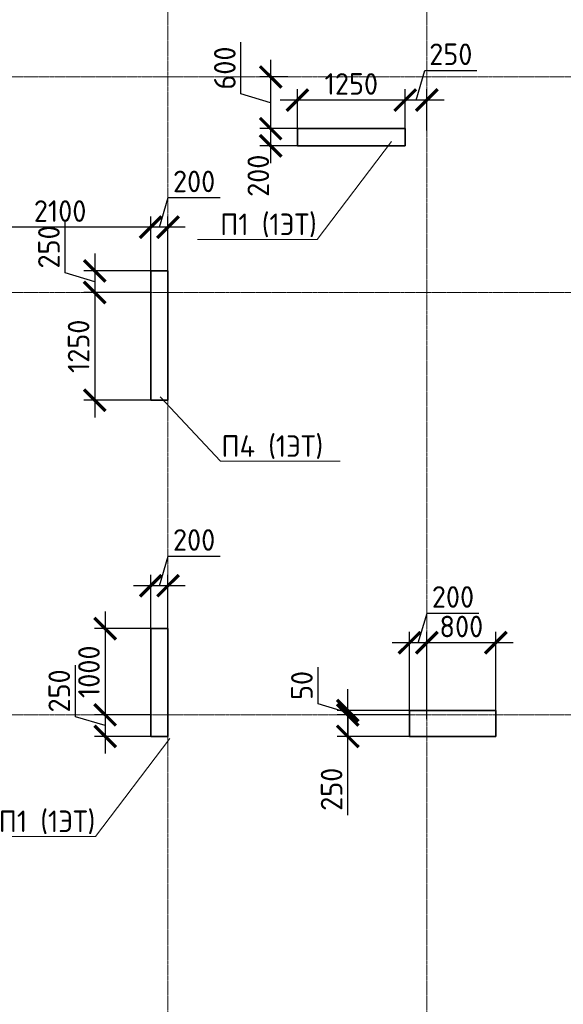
# Model space of a CAD drawing. Header units: millimetres. Extents: x 369815 to 1481759, y -423071 to -27917.
# Tile 143 of 256: x 474638 to 480937, y -125312 to -113891. Entities that reach past the tile are written whole.
import ezdxf
from ezdxf import colors
from ezdxf.entities.mleader import LeaderData, LeaderLine
from ezdxf.math import Vec2, Vec3

# ---------------------------------------------------------------- set-up
doc = ezdxf.new("R2010")
doc.units = ezdxf.units.MM
doc.linetypes.add('______5', pattern=[1100, 800, -100, 100, -100])
doc.linetypes.add('осевая', pattern=[50.8, 31.75, -6.35, 6.35, -6.35])
for name, color, linetype, lineweight in [('Выноски', 20, 'Continuous', 20), ('Оси', 40, '______5', 18), ('подоснова', 151, 'Continuous', 5), ('РАЗМЕРЫ', 1, 'Continuous', 9)]:
    doc.layers.add(name, color=color, linetype=linetype, lineweight=lineweight)
doc.layers.add('Колонна_ бетон', color=7, linetype='Continuous', lineweight=50, true_color=0xb4b496)
doc.styles.add('GOST-2.304_Type-B', font='GOST_Common.ttf')
doc.styles.add('ГОСТ', font='GOST_Common.ttf')
doc.dimstyles.new('СПДС', dxfattribs={"dimscale": 100, "dimtxt": 2.5, "dimasz": 2.5, "dimexe": 1.25, "dimexo": 0, "dimtad": 1, "dimdec": 0, "dimtxsty": 'GOST-2.304_Type-B', "dimblk": 'ARCHTICK', "dimcen": 2.5, "dimdle": 2, "dimadec": 0, "dimazin": 2, "dimtfac": 0.75, "dimtdec": 0, "dimtmove": 1, "dimatfit": 3, "dimfxl": 1, "dimtolj": 1, "dimarcsym": 1})

# ---------------------------------------------------------------- blocks, each defined once
blk = doc.blocks.new('оси2')
at = {"layer": 'Оси', "color": 16, "linetype": 'осевая', "lineweight": 0, "ltscale": 0.5, "transparency": 33554687}
for p, q in [((1017445.5, 5465.4), (1017445.5, -20739.3)), ((1020445.5, 5465.4), (1020445.5, -20739.3)), ((979200, -7292.9), (1032582.1, -7292.9)), ((979200, -9792.9), (1032582.1, -9792.9)), ((979200, -14692.9), (1032582.1, -14692.9))]:
    blk.add_line(p, q, dxfattribs=at)
blk = doc.blocks.new('_ArchTick')
at = {"color": 0, "linetype": 'ByBlock', "const_width": 0.15}
blk.add_lwpolyline([(-0.5, -0.5), (0.5, 0.5)], dxfattribs=at)
blk = doc.blocks.new('*D147')
at = {"layer": 'DEFPOINTS', "color": 0, "transparency": 16777216}
for p in [(476156, -116298), (476156, -117105, -360), (476356, -117105)]:
    blk.add_point(p, dxfattribs=at)
at = {"layer": 'РАЗМЕРЫ', "color": 0, "lineweight": -2, "transparency": 16777216}
for p, q in [((476256, -116298), (476359, -115955)), ((476359, -115955), (476959, -115955)), ((476156, -117105), (476156, -116173)), ((476356, -117105), (476356, -116173)), ((476556, -116298), (475956, -116298))]:
    blk.add_line(p, q, dxfattribs=at)
at = {"layer": 'РАЗМЕРЫ', "color": 0, "lineweight": -2, "transparency": 16777216, "xscale": 250, "yscale": 250, "zscale": 250, "rotation": 180}
blk.add_blockref('_ArchTick', (476156, -116298), dxfattribs=at)
at = {"layer": 'РАЗМЕРЫ', "color": 0, "lineweight": -2, "transparency": 16777216, "xscale": 250, "yscale": 250, "zscale": 250}
blk.add_blockref('_ArchTick', (476356, -116298), dxfattribs=at)
at = {"layer": 'РАЗМЕРЫ', "color": 0, "transparency": 16777216, "insert": (476659, -115767), "char_height": 250, "attachment_point": 5, "style": 'GOST-2.304_Type-B'}
blk.add_mtext('\\A1;200', dxfattribs=at)
blk = doc.blocks.new('*D148')
at = {"layer": 'DEFPOINTS', "color": 0, "transparency": 16777216}
for p in [(474056, -116298), (476156, -116795), (474056, -116949)]:
    blk.add_point(p, dxfattribs=at)
at = {"layer": 'РАЗМЕРЫ', "color": 0, "lineweight": -2, "transparency": 16777216}
for p, q in [((474056, -116949), (474056, -116173)), ((476156, -116795), (476156, -116173)), ((476356, -116298), (473856, -116298))]:
    blk.add_line(p, q, dxfattribs=at)
at = {"layer": 'РАЗМЕРЫ', "color": 0, "lineweight": -2, "transparency": 16777216, "xscale": 250, "yscale": 250, "zscale": 250, "rotation": 180}
blk.add_blockref('_ArchTick', (474056, -116298), dxfattribs=at)
at = {"layer": 'РАЗМЕРЫ', "color": 0, "lineweight": -2, "transparency": 16777216, "xscale": 250, "yscale": 250, "zscale": 250}
blk.add_blockref('_ArchTick', (476156, -116298), dxfattribs=at)
at = {"layer": 'РАЗМЕРЫ', "color": 0, "transparency": 16777216, "insert": (475106, -116111), "char_height": 250, "attachment_point": 5, "style": 'GOST-2.304_Type-B'}
blk.add_mtext('\\A1;2100', dxfattribs=at)
blk = doc.blocks.new('*D149')
at = {"layer": 'DEFPOINTS', "color": 0, "transparency": 16777216}
for p in [(476256, -116805, -200), (475507, -117055), (476156, -117055, -560)]:
    blk.add_point(p, dxfattribs=at)
at = {"layer": 'РАЗМЕРЫ', "color": 0, "lineweight": -2, "transparency": 16777216}
for p, q in [((475163, -116827), (475163, -116227)), ((475507, -116605), (475507, -117255)), ((475507, -116930), (475163, -116827)), ((476256, -116805), (475382, -116805)), ((476156, -117055), (475382, -117055))]:
    blk.add_line(p, q, dxfattribs=at)
at = {"layer": 'РАЗМЕРЫ', "color": 0, "lineweight": -2, "transparency": 16777216, "xscale": 250, "yscale": 250, "zscale": 250}
for p, rotation in [((475507, -116805), 90), ((475507, -117055), 270)]:
    blk.add_blockref('_ArchTick', p, dxfattribs=dict(at, rotation=rotation))
at = {"layer": 'РАЗМЕРЫ', "color": 0, "transparency": 16777216, "insert": (474976, -116527), "char_height": 250, "attachment_point": 5, "rotation": 90, "style": 'GOST-2.304_Type-B'}
blk.add_mtext('\\A1;250', dxfattribs=at)
blk = doc.blocks.new('*D150')
at = {"layer": 'DEFPOINTS', "color": 0, "transparency": 16777216}
for p in [(476156, -117055, -560), (475507, -118305), (476156, -118305, -200)]:
    blk.add_point(p, dxfattribs=at)
at = {"layer": 'РАЗМЕРЫ', "color": 0, "lineweight": -2, "transparency": 16777216}
for p, q in [((475507, -116855), (475507, -118505)), ((476156, -117055), (475382, -117055)), ((476156, -118305), (475382, -118305))]:
    blk.add_line(p, q, dxfattribs=at)
at = {"layer": 'РАЗМЕРЫ', "color": 0, "lineweight": -2, "transparency": 16777216, "xscale": 250, "yscale": 250, "zscale": 250}
for p, rotation in [((475507, -117055), 90), ((475507, -118305), 270)]:
    blk.add_blockref('_ArchTick', p, dxfattribs=dict(at, rotation=rotation))
at = {"layer": 'РАЗМЕРЫ', "color": 0, "transparency": 16777216, "insert": (475320, -117680), "char_height": 250, "attachment_point": 5, "rotation": 90, "style": 'GOST-2.304_Type-B'}
blk.add_mtext('\\A1;1250', dxfattribs=at)
blk = doc.blocks.new('*D167')
at = {"layer": 'DEFPOINTS', "color": 0, "transparency": 16777216}
for p in [(476156, -120457), (476156, -121005, -360), (476356, -121005, -360)]:
    blk.add_point(p, dxfattribs=at)
at = {"layer": 'РАЗМЕРЫ', "color": 0, "lineweight": -2, "transparency": 16777216}
for p, q in [((476256, -120457), (476359, -120113)), ((476359, -120113), (476959, -120113)), ((476156, -121005), (476156, -120332)), ((476356, -121005), (476356, -120332)), ((476556, -120457), (475956, -120457))]:
    blk.add_line(p, q, dxfattribs=at)
at = {"layer": 'РАЗМЕРЫ', "color": 0, "lineweight": -2, "transparency": 16777216, "xscale": 250, "yscale": 250, "zscale": 250, "rotation": 180}
blk.add_blockref('_ArchTick', (476156, -120457), dxfattribs=at)
at = {"layer": 'РАЗМЕРЫ', "color": 0, "lineweight": -2, "transparency": 16777216, "xscale": 250, "yscale": 250, "zscale": 250}
blk.add_blockref('_ArchTick', (476356, -120457), dxfattribs=at)
at = {"layer": 'РАЗМЕРЫ', "color": 0, "transparency": 16777216, "insert": (476659, -119926), "char_height": 250, "attachment_point": 5, "style": 'GOST-2.304_Type-B'}
blk.add_mtext('\\A1;200', dxfattribs=at)
blk = doc.blocks.new('*D168')
at = {"layer": 'DEFPOINTS', "color": 0, "transparency": 16777216}
for p in [(476156, -120955, -200), (475628, -121955), (476156, -121955, -560)]:
    blk.add_point(p, dxfattribs=at)
at = {"layer": 'РАЗМЕРЫ', "color": 0, "lineweight": -2, "transparency": 16777216}
for p, q in [((475628, -120755), (475628, -122155)), ((476156, -120955), (475503, -120955)), ((476156, -121955), (475503, -121955))]:
    blk.add_line(p, q, dxfattribs=at)
at = {"layer": 'РАЗМЕРЫ', "color": 0, "lineweight": -2, "transparency": 16777216, "xscale": 250, "yscale": 250, "zscale": 250}
for p, rotation in [((475628, -120955), 90), ((475628, -121955), 270)]:
    blk.add_blockref('_ArchTick', p, dxfattribs=dict(at, rotation=rotation))
at = {"layer": 'РАЗМЕРЫ', "color": 0, "transparency": 16777216, "insert": (475440, -121455), "char_height": 250, "attachment_point": 5, "rotation": 90, "style": 'GOST-2.304_Type-B'}
blk.add_mtext('\\A1;1000', dxfattribs=at)
blk = doc.blocks.new('*D169')
at = {"layer": 'DEFPOINTS', "color": 0, "transparency": 16777216}
for p in [(476153, -121955), (475628, -122205), (476156, -122205, -200)]:
    blk.add_point(p, dxfattribs=at)
at = {"layer": 'РАЗМЕРЫ', "color": 0, "lineweight": -2, "transparency": 16777216}
for p, q in [((475284, -121977), (475284, -121377)), ((475628, -121755), (475628, -122405)), ((475628, -122080), (475284, -121977)), ((476153, -121955), (475503, -121955)), ((476156, -122205), (475503, -122205))]:
    blk.add_line(p, q, dxfattribs=at)
at = {"layer": 'РАЗМЕРЫ', "color": 0, "lineweight": -2, "transparency": 16777216, "xscale": 250, "yscale": 250, "zscale": 250}
for p, rotation in [((475628, -121955), 90), ((475628, -122205), 270)]:
    blk.add_blockref('_ArchTick', p, dxfattribs=dict(at, rotation=rotation))
at = {"layer": 'РАЗМЕРЫ', "color": 0, "transparency": 16777216, "insert": (475096, -121677), "char_height": 250, "attachment_point": 5, "rotation": 90, "style": 'GOST-2.304_Type-B'}
blk.add_mtext('\\A1;250', dxfattribs=at)
blk = doc.blocks.new('*D173')
at = {"layer": 'DEFPOINTS', "color": 0, "transparency": 16777216}
for p in [(479356, -121118), (479356, -122005), (480156, -122005)]:
    blk.add_point(p, dxfattribs=at)
at = {"layer": 'РАЗМЕРЫ', "color": 0, "lineweight": -2, "transparency": 16777216}
for p, q in [((479356, -122005), (479356, -120993)), ((480156, -122005), (480156, -120993)), ((480356, -121118), (479156, -121118))]:
    blk.add_line(p, q, dxfattribs=at)
at = {"layer": 'РАЗМЕРЫ', "color": 0, "lineweight": -2, "transparency": 16777216, "xscale": 250, "yscale": 250, "zscale": 250, "rotation": 180}
blk.add_blockref('_ArchTick', (479356, -121118), dxfattribs=at)
at = {"layer": 'РАЗМЕРЫ', "color": 0, "lineweight": -2, "transparency": 16777216, "xscale": 250, "yscale": 250, "zscale": 250}
blk.add_blockref('_ArchTick', (480156, -121118), dxfattribs=at)
at = {"layer": 'РАЗМЕРЫ', "color": 0, "transparency": 16777216, "insert": (479756, -120930), "char_height": 250, "attachment_point": 5, "style": 'GOST-2.304_Type-B'}
blk.add_mtext('\\A1;800', dxfattribs=at)
blk = doc.blocks.new('*D174')
at = {"layer": 'DEFPOINTS', "color": 0, "transparency": 16777216}
for p in [(479156, -121118), (479156, -122005), (479356, -122005)]:
    blk.add_point(p, dxfattribs=at)
at = {"layer": 'РАЗМЕРЫ', "color": 0, "lineweight": -2, "transparency": 16777216}
for p, q in [((479256, -121118), (479359, -120774)), ((479359, -120774), (479959, -120774)), ((479156, -122005), (479156, -120993)), ((479356, -122005), (479356, -120993)), ((479556, -121118), (478956, -121118))]:
    blk.add_line(p, q, dxfattribs=at)
at = {"layer": 'РАЗМЕРЫ', "color": 0, "lineweight": -2, "transparency": 16777216, "xscale": 250, "yscale": 250, "zscale": 250, "rotation": 180}
blk.add_blockref('_ArchTick', (479156, -121118), dxfattribs=at)
at = {"layer": 'РАЗМЕРЫ', "color": 0, "lineweight": -2, "transparency": 16777216, "xscale": 250, "yscale": 250, "zscale": 250}
blk.add_blockref('_ArchTick', (479356, -121118), dxfattribs=at)
at = {"layer": 'РАЗМЕРЫ', "color": 0, "transparency": 16777216, "insert": (479659, -120587), "char_height": 250, "attachment_point": 5, "style": 'GOST-2.304_Type-B'}
blk.add_mtext('\\A1;200', dxfattribs=at)
blk = doc.blocks.new('*D175')
at = {"layer": 'DEFPOINTS', "color": 0, "transparency": 16777216}
for p in [(478440, -121955), (479156, -121955, 0), (479163, -122205, 160)]:
    blk.add_point(p, dxfattribs=at)
at = {"layer": 'РАЗМЕРЫ', "color": 0, "lineweight": -2, "transparency": 16777216}
for p, q in [((478440, -122405), (478440, -121755)), ((479156, -121955), (478315, -121955)), ((479163, -122205), (478315, -122205)), ((478440, -123118), (478440, -122205))]:
    blk.add_line(p, q, dxfattribs=at)
at = {"layer": 'РАЗМЕРЫ', "color": 0, "lineweight": -2, "transparency": 16777216, "xscale": 250, "yscale": 250, "zscale": 250}
for p, rotation in [((478440, -121955), 90), ((478440, -122205), 270)]:
    blk.add_blockref('_ArchTick', p, dxfattribs=dict(at, rotation=rotation))
at = {"layer": 'РАЗМЕРЫ', "color": 0, "transparency": 16777216, "insert": (478252, -122818), "char_height": 250, "attachment_point": 5, "rotation": 90, "style": 'GOST-2.304_Type-B'}
blk.add_mtext('\\A1;250', dxfattribs=at)
blk = doc.blocks.new('*D230')
at = {"layer": 'DEFPOINTS', "color": 0, "transparency": 16777216}
for p in [(479106, -114823), (479106, -115205), (479356, -115177)]:
    blk.add_point(p, dxfattribs=at)
at = {"layer": 'РАЗМЕРЫ', "color": 0, "lineweight": -2, "transparency": 16777216}
for p, q in [((479231, -114823), (479334, -114480)), ((479334, -114480), (479934, -114480)), ((479106, -115205), (479106, -114698)), ((479356, -115177), (479356, -114698)), ((479556, -114823), (478906, -114823))]:
    blk.add_line(p, q, dxfattribs=at)
at = {"layer": 'РАЗМЕРЫ', "color": 0, "lineweight": -2, "transparency": 16777216, "xscale": 250, "yscale": 250, "zscale": 250, "rotation": 180}
blk.add_blockref('_ArchTick', (479106, -114823), dxfattribs=at)
at = {"layer": 'РАЗМЕРЫ', "color": 0, "lineweight": -2, "transparency": 16777216, "xscale": 250, "yscale": 250, "zscale": 250}
blk.add_blockref('_ArchTick', (479356, -114823), dxfattribs=at)
at = {"layer": 'РАЗМЕРЫ', "color": 0, "transparency": 16777216, "insert": (479634, -114292), "char_height": 250, "attachment_point": 5, "style": 'GOST-2.304_Type-B'}
blk.add_mtext('\\A1;250', dxfattribs=at)
blk = doc.blocks.new('*D231')
at = {"layer": 'DEFPOINTS', "color": 0, "transparency": 16777216}
for p in [(477856, -114823), (477856, -115205), (479106, -115205)]:
    blk.add_point(p, dxfattribs=at)
at = {"layer": 'РАЗМЕРЫ', "color": 0, "lineweight": -2, "transparency": 16777216}
for p, q in [((477856, -115205), (477856, -114698)), ((479106, -115205), (479106, -114698)), ((479306, -114823), (477656, -114823))]:
    blk.add_line(p, q, dxfattribs=at)
at = {"layer": 'РАЗМЕРЫ', "color": 0, "lineweight": -2, "transparency": 16777216, "xscale": 250, "yscale": 250, "zscale": 250, "rotation": 180}
blk.add_blockref('_ArchTick', (477856, -114823), dxfattribs=at)
at = {"layer": 'РАЗМЕРЫ', "color": 0, "lineweight": -2, "transparency": 16777216, "xscale": 250, "yscale": 250, "zscale": 250}
blk.add_blockref('_ArchTick', (479106, -114823), dxfattribs=at)
at = {"layer": 'РАЗМЕРЫ', "color": 0, "transparency": 16777216, "insert": (478481, -114636), "char_height": 250, "attachment_point": 5, "style": 'GOST-2.304_Type-B'}
blk.add_mtext('\\A1;1250', dxfattribs=at)
blk = doc.blocks.new('*D232')
at = {"layer": 'DEFPOINTS', "color": 0, "transparency": 16777216}
for p in [(477747, -114555, -560), (477546, -115155), (477914, -115155, -200)]:
    blk.add_point(p, dxfattribs=at)
at = {"layer": 'РАЗМЕРЫ', "color": 0, "lineweight": -2, "transparency": 16777216}
for p, q in [((477202, -114752), (477202, -114152)), ((477546, -114355), (477546, -115355)), ((477747, -114555), (477421, -114555)), ((477546, -114855), (477202, -114752)), ((477914, -115155), (477421, -115155))]:
    blk.add_line(p, q, dxfattribs=at)
at = {"layer": 'РАЗМЕРЫ', "color": 0, "lineweight": -2, "transparency": 16777216, "xscale": 250, "yscale": 250, "zscale": 250}
for p, rotation in [((477546, -114555), 90), ((477546, -115155), 270)]:
    blk.add_blockref('_ArchTick', p, dxfattribs=dict(at, rotation=rotation))
at = {"layer": 'РАЗМЕРЫ', "color": 0, "transparency": 16777216, "insert": (477015, -114452), "char_height": 250, "attachment_point": 5, "rotation": 90, "style": 'GOST-2.304_Type-B'}
blk.add_mtext('\\A1;600', dxfattribs=at)
blk = doc.blocks.new('*D233')
at = {"layer": 'DEFPOINTS', "color": 0, "transparency": 16777216}
for p in [(477991, -115155, -200), (477546, -115355), (477991, -115355, -200)]:
    blk.add_point(p, dxfattribs=at)
at = {"layer": 'РАЗМЕРЫ', "color": 0, "lineweight": -2, "transparency": 16777216}
for p, q in [((477546, -114955), (477546, -115555)), ((477991, -115155), (477421, -115155)), ((477991, -115355), (477421, -115355))]:
    blk.add_line(p, q, dxfattribs=at)
at = {"layer": 'РАЗМЕРЫ', "color": 0, "lineweight": -2, "transparency": 16777216, "xscale": 250, "yscale": 250, "zscale": 250}
for p, rotation in [((477546, -115155), 90), ((477546, -115355), 270)]:
    blk.add_blockref('_ArchTick', p, dxfattribs=dict(at, rotation=rotation))
at = {"layer": 'РАЗМЕРЫ', "color": 0, "transparency": 16777216, "insert": (477403, -115701), "char_height": 250, "attachment_point": 5, "rotation": 90, "style": 'GOST-2.304_Type-B'}
blk.add_mtext('\\A1;200', dxfattribs=at)
blk = doc.blocks.new('*D254')
at = {"layer": 'DEFPOINTS', "color": 0, "transparency": 16777216}
for p in [(478440, -121905), (479156, -121905, 160), (479156, -121955)]:
    blk.add_point(p, dxfattribs=at)
at = {"layer": 'РАЗМЕРЫ', "color": 0, "lineweight": -2, "transparency": 16777216}
for p, q in [((478096, -121827), (478096, -121402)), ((478440, -121905), (478440, -121655)), ((478440, -121930), (478096, -121827)), ((479156, -121905), (478315, -121905)), ((479156, -121955), (478315, -121955)), ((478440, -121955), (478440, -121905)), ((478440, -121955), (478440, -122205))]:
    blk.add_line(p, q, dxfattribs=at)
at = {"layer": 'РАЗМЕРЫ', "color": 0, "lineweight": -2, "transparency": 16777216, "xscale": 250, "yscale": 250, "zscale": 250}
for p, rotation in [((478440, -121905), 270), ((478440, -121955), 90)]:
    blk.add_blockref('_ArchTick', p, dxfattribs=dict(at, rotation=rotation))
at = {"layer": 'РАЗМЕРЫ', "color": 0, "transparency": 16777216, "insert": (477908, -121614), "char_height": 250, "attachment_point": 5, "rotation": 90, "style": 'GOST-2.304_Type-B'}
blk.add_mtext('\\A1;50', dxfattribs=at)
blk = doc.blocks.new('_None')

msp = doc.modelspace()

# ---------------------------------------------------------------- linework, layer by layer
at = {"layer": 'Колонна_ бетон', "color": 180, "linetype": 'Continuous', "lineweight": 35, "transparency": 33554687}
for p, q in [((479105.5, -115154.7, 360), (477855.5, -115154.7, 360)), ((477855.5, -115154.7, 360), (477855.5, -115354.7, 360)), ((479105.5, -115354.7, 360), (479105.5, -115154.7, 360)), ((477855.5, -115354.7, 360), (479105.5, -115354.7, 360)), ((476155.9, -116804.7, 360), (476355.9, -116804.7, 360)), ((476155.9, -118304.7, 360), (476155.9, -116804.7, 360)), ((476355.9, -118304.7, 360), (476355.9, -116804.7, 360)), ((476355.9, -118304.7, 360), (476155.9, -118304.7, 360)), ((476155.9, -122204.7, 360), (476155.9, -120954.7, 360)), ((476155.9, -120954.7, 360), (476355.9, -120954.7, 360)), ((476355.9, -122204.7, 360), (476355.9, -120954.7, 360)), ((480155.9, -121904.7, 360), (479155.9, -121904.7, 360)), ((479155.9, -121904.7, 360), (479155.9, -122204.7, 360)), ((480155.9, -122204.7, 360), (480155.9, -121904.7, 360)), ((476155.9, -122204.7, 360), (476355.9, -122204.7, 360)), ((480155.9, -122204.7, 360), (479155.9, -122204.7, 360))]:
    msp.add_line(p, q, dxfattribs=at)

# ---------------------------------------------------------------- block references
at = {"layer": 'РАЗМЕРЫ'}
msp.add_blockref('оси2', (-541089.5, -107261.8), dxfattribs=at)

# ---------------------------------------------------------------- texts
at = {"layer": 'Выноски'}
note = msp.add_mtext_static_columns([''] * 2, width=18679.731, gutter_width=20.2, height=0, dxfattribs=dict(at, insert=(393294.8, -99507.3), char_height=250, attachment_point=1, style='ГОСТ'))
for column, words in zip([note] + note.columns.linked_columns, ['\\pi1500;{\\H2x;Общие указания:}\\P1.^IРабочая документация разработана в соответствии с заданием на проектирование, требованиями {\\H3x; }действующих технических регламентов, стандартов, сводов правил и других документов, содержащих установленные {\\H1.16667x; }требования.{\\H1.77778x; }\\P2.^IРабочая документация выполнена в соответствии со следующими нормативными и техническими {\\H1.57407x; }документами:{\\H1.64198x; }\\P-^IСП 20.13330.2016 "Нагрузки и воздействия";{\\H1.61934x; }\\P-^IСП 63.13330.2018 "Бетонные и железобетонные конструкции. Основные положения";{\\H1.62689x; }\\P-^IСП 70.13330.2012 "Несущие и ограждающие конструкции".{\\H1.62437x; }\\P4.^IЗа относительную отметку 0,000 принята отметка чистого пола первого этажа, соответствующая {\\H1.62521x; }абсолютной отметке 648,00 в Балтийской системе высот.{\\H1.62493x; }\\P{\\fISOCPEUR|b0|i0|c204|p34;5.^IПеречень видов работ, для которых необходимо составлять акты освидетельствования скрытых \\H1.62502x; \\H0.61538x;работ:\\H1.62499x; \\H0.61539x;\\P-^Iсоответствие арматуры (длина, диаметры, распределение по площади элементов, количество и т.д.), \\H1.725x; \\H0.57971x;закладных деталей рабочим чертежам;\\H1.67917x; \\H0.59553x;\\P-^Iустройство и армирование монолитных стен;\\H1.60694x; \\H0.6223x;\\P-^Iосвидетельствование опалубки перед бетонированием;\\H1.63102x; \\H0.61311x;\\P-^Iотбор контрольных проб бетона;\\H1.62299x; \\H0.61615x;\\P-^Iсоответствие законченных железобетонных конструкций проекту с отображением качества работ;\\H1.62567x; \\H0.61513x;\\P-^Iустройство монолитных конструкций, выполняемых в зимнее время;\\H1.62478x; \\H0.61547x;\\P\\fISOCPEUR|b0|i0|c0|p34;6.^I\\fISOCPEUR|b0|i0|c204|p34;Запрещается выполнение последующих работ при отсутствии актов освидетельствования \\H1.62507x; \\H0.61536x;предшествующих скрытых работ во всех случаях.\\H1.62498x; \\H0.61539x;\\P\\fISOCPEUR|b0|i0|c0|p34;7.^I\\fISOCPEUR|b0|i0|c204|p34;Арматура класса А240 и А500С по ГОСТ 34028-2016, материал монолитных конструкций - бетон \\H1.62501x; \\H0.61538x;тяжелый класса В25 по ГОСТ 26633-2015.\\H1.625x; \\H0.61539x;\\P\\fISOCPEUR|b0|i0|c0|p34;8.^I\\fISOCPEUR|b0|i0|c204|p34;Работы по бетонированию монолитных конструкций вести в соответствии со СП 70.13330.2012 \\H1.625x; \\H0.61538x;"Несущие и ограждающие конструкции".\\H1.625x; \\H0.61538x;\\P\\fISOCPEUR|b0|i0|c0|p34;9.^I\\fISOCPEUR|b0|i0|c204|p34;Все строительно-монтажные работы необходимо выполнять в соответствии со СНиП 12-03-2001 \\H1.625x; \\H0.61538x;"Безопасность труда в строительстве. Часть 1. Общие требования.", Безопасность труда в строительстве. Часть \\H1.625x; \\H0.61538x;2. Строительное производство". Строительство здания должно производиться в соответствии с проектом \\H1.625x; \\H0.61538x;производства работ (ППР).\\H1.725x; \\H0.57971x;\\P\\fISOCPEUR|b0|i0|c0|p34;10.^I\\fISOCPEUR|b0|i0|c204|p34;При отсутствии ППР производство строительно-монтажных работ запрещается.\\H1.67917x; \\H0.59553x;\\P\\fISOCPEUR|b0|i0|c0|p34;11.^I\\fISOCPEUR|b0|i0|c204|p34;Бетон следует укладывать в бетонные конструкции горизонтальными слоями одинаковой толщины без \\H1.60694x; \\H0.6223x;разрывов, с последовательным направлением укладки в одну сторону во всех слоях.\\H1.63102x; \\H0.61311x;\\P\\fISOCPEUR|b0|i0|c0|p34;12.^I\\fISOCPEUR|b0|i0|c204|p34;В начальный период твердения бетон необходимо защищать от попадания атмосферных осадков или \\H1.62299x; \\H0.61615x;потерь влаги.\\H1.62567x; \\H0.61513x;\\P\\fISOCPEUR|b0|i0|c0|p34;13.^I\\fISOCPEUR|b0|i0|c204|p34;Уход за свежеуложенным бетоном начинать сразу после укладки бетонной смеси и осуществлять до \\H1.62478x; \\H0.61547x;достижения прочности бетона не менее 70% от проектной.\\H1.62507x; \\H0.61536x;\\P\\fISOCPEUR|b0|i0|c0|p34;14.^I\\fISOCPEUR|b0|i0|c204|p34;Проект рассчитан на производство работ в период положительных температур. В случае выполнения \\H1.62498x; \\H0.61539x;работ при отрицательных температурах необходимо выполнять требования СНиП часть 3 по производству работ \\H1.62501x; \\H0.61538x;и ППР.\\H1.625x; \\H0.61539x;\\P\\fISOCPEUR|b0|i0|c0|p34;15.^I\\fISOCPEUR|b0|i0|c204|p34;При минимальной температуре воздуха до минус 15°С допускается:\\H1.625x; \\H0.61538x;\\P-^Iвыдерживание бетона в конструкции методом термоса, при предварительном разогреве бетонной \\H1.625x; \\H0.61538x;смеси, \\H1.625x; \\H0.61538x;\\P-^Iфорсированный электроразогрев бетона в конструкции с повторным уплотнением.\\H1.625x; \\H0.61538x;\\PПри минимальной температуре воздуха до минус 25°С допускается:\\H1.625x; \\H0.61538x;\\P-^Iобогрев бетона в греющей опалубке с помощью низкотемпературных электронагревателей,\\H1.625x; \\H0.61538x;\\P-^Iэлектродный сквозной прогреб бетона,\\H1.625x; \\H0.61538x;\\P-^Iэлектрообогрев с помощью греющего провода.\\H1.625x; \\H0.61538x;\\P}16.^IЗаполнителем для бетона служит щебень твердых пород, наибольшая фракция щебня не должна превышать {\\H1.625x; }40мм.{\\H1.625x; }\\P17.^IВ процессе бетонирования обеспечить соблюдение защитных слоев и мест положения рабочей арматуры {\\H1.625x; }согласно проекту. Величина защитного слоя продольной рабочей арматуры у боковых граней стен монолитных {\\H1.625x; }участков должны быть не менее 20мм и не менее диаметра продольной рабочей арматуры конструкции, величина {\\H1.625x; }защитного слоя поперечной арматуры - не менее 10мм. {\\H1.625x; }\\P\\pi0;             18.Крестовые соединения стержней продольной и поперечной арматуры, соединение стержней продольной {\\H1.625x; }арматуры по длине выполнить вязкой отожженой проволокой диаметром 2,0-3,0мм.{\\H1.625x; }\\P\\pi1500;{\\H1.625x; }', '']):
    column.text = words

# ---------------------------------------------------------------- dimensions: what is measured, and where the dimension line sits
at = {"layer": 'РАЗМЕРЫ', "color": 146, "true_color": 0x006272}
for base, p1, p2, picture, middle in [((477546.1, -115154.7, 560), (477746.8, -114554.7), (477914, -115154.7, 360), '*D232', (477014.8, -114689.1, 560)), ((475507.1, -117054.7, 560), (476255.9, -116804.7, 360), (476156, -117054.7), '*D149', (474975.8, -116764.1, 560)), ((475507.1, -118304.7, 560), (476156, -117054.7), (476156, -118304.7, 360), '*D150', (475319.6, -117679.7, 560)), ((475627.6, -121954.7, 560), (476156, -120954.7, 360), (476156, -121954.7), '*D168', (475440.1, -121454.7, 560)), ((475627.6, -122204.7, 560), (476152.6, -121954.7, 560), (476155.9, -122204.7, 360), '*D169', (475096.3, -121914.1, 560)), ((478439.6, -121904.7, 200), (479156, -121954.7, 200), (479155.9, -121904.7, 360), '*D254', (477908.3, -121764.1, 200))]:
    dim = msp.add_linear_dim(base=base, p1=p1, p2=p2, angle=90, dimstyle='СПДС', override={"dimtofl": 0}, dxfattribs=at)
    dim.commit()
    dim.dimension.update_dxf_attribs({"geometry": picture, "text_midpoint": middle})
for base, p1, p2, picture, middle in [((479105.7, -114823.4, 560), (479355.9, -115176.9, 560), (479105.7, -115204.7, 560), '*D230', (479396.4, -114292.1, 560)), ((477855.7, -114823.4, 560), (479105.7, -115204.7, 560), (477855.7, -115204.7, 560), '*D231', (478480.7, -114635.9, 560)), ((476156, -116298.4, 560), (476355.9, -117104.7, 560), (476156, -117104.7, 200), '*D147', (476421.6, -115767.1, 560)), ((474055.9, -116298.4, 560), (476156, -116794.9, 560), (474055.9, -116949.4, 560), '*D148', (475105.9, -116110.9, 560)), ((476156, -120456.9, 560), (476355.9, -121004.7, 200), (476156, -121004.7, 200), '*D167', (476421.6, -119925.6, 560)), ((479156, -121117.9, 200), (479355.9, -122004.7, 200), (479156, -122004.7, 200), '*D174', (479421.6, -120586.6, 200)), ((479355.9, -121117.9, 200), (480156, -122004.7, 200), (479355.9, -122004.7, 200), '*D173', (479755.9, -120930.4, 200))]:
    dim = msp.add_linear_dim(base=base, p1=p1, p2=p2, dimstyle='СПДС', override={"dimtofl": 0}, dxfattribs=at)
    dim.commit()
    dim.dimension.update_dxf_attribs({"geometry": picture, "text_midpoint": middle})
for base, p1, p2, picture, middle in [((477546.1, -115354.7, 560), (477990.6, -115154.7, 360), (477990.6, -115354.7, 360), '*D233', (477590.6, -115700.9, 560)), ((478439.6, -121954.7, 200), (479162.6, -122204.7, 360), (479156, -121954.7, 200), '*D175', (478437.1, -122818.3, 200))]:
    dim = msp.add_linear_dim(base=base, p1=p1, p2=p2, angle=90, dimstyle='СПДС', override={"dimtofl": 0}, dxfattribs=at)
    dim.commit()
    dim.dimension.update_dxf_attribs({"geometry": picture, "text_midpoint": middle, "dimtype": 160})

# ---------------------------------------------------------------- leaders
at = {"layer": 'подоснова', "color": 4, "ltscale": 0.3}
ml = msp.add_multileader_mtext('Standard', dxfattribs=at)
ml.set_content('П1 (1ЭТ)', color=4, style='GOST-2.304_Type-B')
ml.set_leader_properties(color=256, linetype='ByLayer', lineweight=15)
ml.set_arrow_properties(name='NONE')
ml.build(insert=Vec2(0, 0))
ml.multileader.update_dxf_attribs({"text_left_attachment_type": 6, "text_right_attachment_type": 6, "dogleg_length": 0.1, "arrow_head_size": 18})
ctx = ml.context
ctx.base_point, ctx.char_height, ctx.arrow_head_size, ctx.landing_gap_size, ctx.plane_origin = Vec3(476571.2, -113692.1, 7617.4), 250, 18, 20, Vec3(468716.3, -112424.2, 7617.4)
ctx.left_attachment, ctx.right_attachment, ctx.text_align_type = 6, 6, 1
notes = []
notes.append((ctx, [(1, (1, 1, 0), (477696.9, -113692.1, 7617.4), (-1, 0), 0.1, [(0, [(478559.2, -112556.4, 7617.4)], 0, [])])]))
ctx.mtext.insert, ctx.mtext.alignment, ctx.mtext.flow_direction = Vec3(477134, -113392.1, 7617.4), 2, 5
ml = msp.add_multileader_mtext('Standard', dxfattribs=at)
ml.set_content('П1 (1ЭТ)', color=4, style='GOST-2.304_Type-B')
ml.set_leader_properties(color=256, linetype='ByLayer', lineweight=15)
ml.set_arrow_properties(name='NONE')
ml.build(insert=Vec2(0, 0))
ml.multileader.update_dxf_attribs({"text_left_attachment_type": 6, "text_right_attachment_type": 6, "dogleg_length": 0.1, "arrow_head_size": 18})
ctx = ml.context
ctx.base_point, ctx.char_height, ctx.arrow_head_size, ctx.landing_gap_size, ctx.plane_origin = Vec3(476957.8, -116439.6, 7617.4), 250, 18, 20, Vec3(469102.8, -115171.7, 7617.4)
ctx.left_attachment, ctx.right_attachment, ctx.text_align_type = 6, 6, 1
notes.append((ctx, [(1, (1, 1, 0), (478083.5, -116439.6, 7617.4), (-1, 0), 0.1, [(0, [(478945.7, -115303.9, 7617.4)], 0, [])])]))
ctx.mtext.insert, ctx.mtext.alignment, ctx.mtext.flow_direction = Vec3(477520.6, -116139.6, 7617.4), 2, 5
at = {"layer": 'подоснова', "color": 5, "ltscale": 0.3}
ml = msp.add_multileader_mtext('Standard', dxfattribs=at)
ml.set_content('П4 (1ЭТ)', color=5, style='GOST-2.304_Type-B')
ml.set_leader_properties(color=256, linetype='ByLayer', lineweight=15)
ml.set_arrow_properties(name='NONE')
ml.build(insert=Vec2(0, 0))
ml.multileader.update_dxf_attribs({"text_left_attachment_type": 6, "text_right_attachment_type": 6, "dogleg_length": 0.1, "arrow_head_size": 18})
ctx = ml.context
ctx.base_point, ctx.char_height, ctx.arrow_head_size, ctx.landing_gap_size, ctx.plane_origin = Vec3(476964.8, -119011.8), 250, 18, 20, Vec3(469359.4, -116584.2)
ctx.left_attachment, ctx.right_attachment, ctx.text_align_type = 6, 6, 1
notes.append((ctx, [(0, (1, 1, 0), (476964.7, -119011.8), (1, 0), 0.1, [(0, [(476264.1, -118264.5)], 0, [])])]))
ctx.mtext.insert, ctx.mtext.alignment, ctx.mtext.flow_direction = Vec3(477565.1, -118711.8), 2, 5
at = {"layer": 'подоснова', "color": 4, "ltscale": 0.3}
ml = msp.add_multileader_mtext('Standard', dxfattribs=at)
ml.set_content('П1 (1ЭТ)', color=4, style='GOST-2.304_Type-B')
ml.set_leader_properties(color=256, linetype='ByLayer', lineweight=15)
ml.set_arrow_properties(name='NONE')
ml.build(insert=Vec2(0, 0))
ml.multileader.update_dxf_attribs({"text_left_attachment_type": 6, "text_right_attachment_type": 6, "dogleg_length": 0.1, "arrow_head_size": 18})
ctx = ml.context
ctx.base_point, ctx.char_height, ctx.arrow_head_size, ctx.landing_gap_size, ctx.plane_origin = Vec3(474391.1, -123364.6, 7617.4), 250, 18, 20, Vec3(466536.1, -122096.7, 7617.4)
ctx.left_attachment, ctx.right_attachment, ctx.text_align_type = 6, 6, 1
notes.append((ctx, [(1, (1, 1, 0), (475516.8, -123364.6, 7617.4), (-1, 0), 0.1, [(0, [(476379.1, -122228.9, 7617.4)], 0, [])])]))
ctx.mtext.insert, ctx.mtext.alignment, ctx.mtext.flow_direction = Vec3(474953.9, -123064.6, 7617.4), 2, 5
for ctx, leaders in notes:
    for number, flags, end, landing, length, lines in leaders:
        leader = LeaderData()
        leader.index, (leader.has_last_leader_line, leader.has_dogleg_vector, leader.attachment_direction) = number, flags
        leader.last_leader_point, leader.dogleg_vector, leader.dogleg_length = Vec3(end), Vec3(landing), length
        for number, points, colour, breaks in lines:
            line = LeaderLine()
            line.index, line.vertices, line.color, line.breaks = number, Vec3.list(points), colors.encode_raw_color(colour), breaks
            leader.lines.append(line)
        ctx.leaders.append(leader)

doc.saveas('drawing.dxf')
